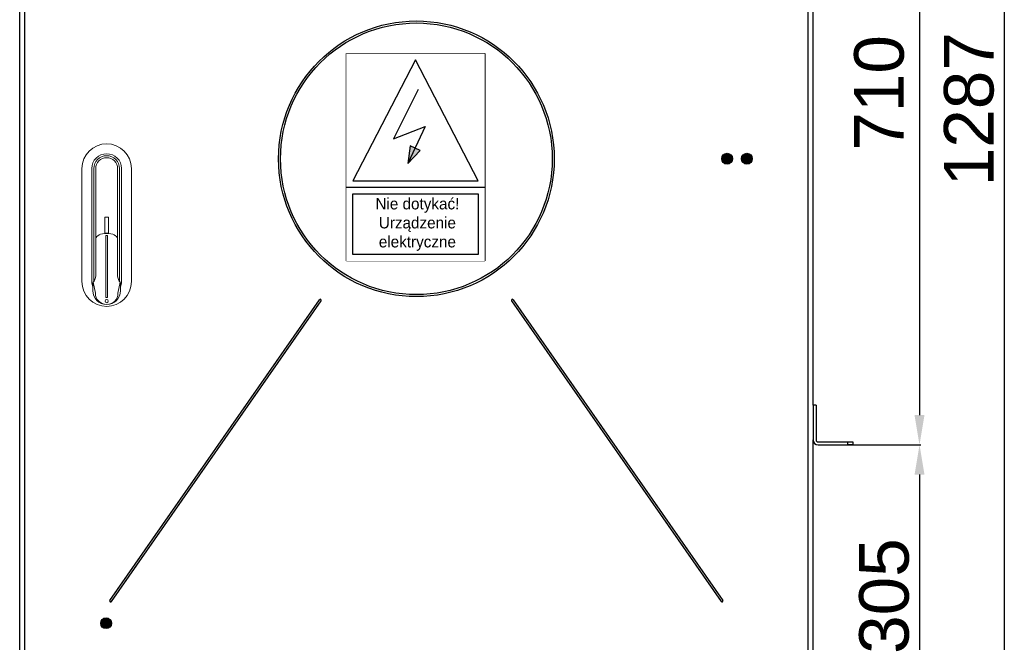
# Model space of a CAD drawing. Header units: millimetres. Extents: x -11513 to 3649, y 2330 to 12522.
# Tile 52 of 75: x -11475 to -10482, y 11046 to 11674. Entities that reach past the tile are written whole.
import ezdxf

# ---------------------------------------------------------------- set-up
doc = ezdxf.new("R2010")
doc.units = ezdxf.units.MM
for name, color, linetype in [('Aparatura', 7, 'Continuous'), ('tekst', 7, 'Continuous'), ('WG1-00-901-0001_', 7, 'Continuous'), ('WG1-00-902-0001_', 7, 'Continuous'), ('WG1-00-912-0004_', 7, 'Continuous'), ('WG1-00-913-0000_', 7, 'Continuous'), ('WG1-00-917-0000_', 7, 'Continuous')]:
    doc.layers.add(name, color=color, linetype=linetype)
doc.styles.add('Arial', font='Arial', dxfattribs={"height": 1})
doc.styles.add('Arial h-50', font='ARIAL.TTF', dxfattribs={"height": 50})

# ---------------------------------------------------------------- blocks, each defined once
blk = doc.blocks.new('elewacja cz siłowa')
at = {"color": 251}
for p, q in [((900.85, 1923.35), (900.85, 696.31)), ((815.33, 1651.31), (815.33, 1001.31)), ((730.18, 971.31), (816.58, 971.31)), ((730.64, 971.31), (816.61, 971.31)), ((815.36, 941.31), (815.36, 696.31))]:
    blk.add_line(p, q, dxfattribs=at)
for centre in [(621.31, 1259.92), (641.31, 1259.92), (-4.89, 791.42)]:
    blk.add_circle(centre, 5.45)
at = {"linetype": 'Continuous'}
for points in [[(617.45, 1256.07), (615.85, 1259.92), (617.45, 1263.78)], [(621.31, 1254.47), (617.45, 1263.78), (621.31, 1265.37)], [(617.45, 1256.07), (617.45, 1263.78), (621.31, 1254.47)], [(625.16, 1256.07), (621.31, 1265.37), (625.16, 1263.78)], [(621.31, 1254.47), (621.31, 1265.37), (625.16, 1256.07)], [(625.16, 1256.07), (625.16, 1263.78), (626.76, 1259.92)], [(637.45, 1256.07), (635.85, 1259.92), (637.45, 1263.78)], [(641.31, 1254.47), (637.45, 1263.78), (641.31, 1265.37)], [(637.45, 1256.07), (637.45, 1263.78), (641.31, 1254.47)], [(645.16, 1256.07), (641.31, 1265.37), (645.16, 1263.78)], [(641.31, 1254.47), (641.31, 1265.37), (645.16, 1256.07)], [(645.16, 1256.07), (645.16, 1263.78), (646.76, 1259.92)], [(-8.75, 787.57), (-10.35, 791.42), (-8.75, 795.28)], [(-4.89, 785.97), (-8.75, 795.28), (-4.89, 796.87)], [(-8.75, 787.57), (-8.75, 795.28), (-4.89, 785.97)], [(-1.04, 787.57), (-4.89, 796.87), (-1.04, 795.28)], [(-4.89, 785.97), (-4.89, 796.87), (-1.04, 787.57)], [(-1.04, 787.57), (-1.04, 795.28), (0.56, 791.42)]]:
    blk.add_solid(points, dxfattribs=at)
at = {"color": 251}
for points in [[(810.33, 1001.31), (820.33, 1001.31), (815.33, 971.31)], [(820.36, 941.31), (810.36, 941.31), (815.36, 971.31)]]:
    blk.add_solid(points, dxfattribs=at)
at = {"layer": 'Aparatura', "color": 7}
blk.add_lwpolyline([(237.44, 1366), (376.86, 1366), (376.86, 1156.88), (237.44, 1156.88)], close=True, dxfattribs=at)
at = {"layer": 'Aparatura', "lineweight": 5}
blk.add_lwpolyline([(-29.3, 1135.94), (-29.3, 1249.94, -1), (20.7, 1249.94), (20.7, 1135.94, -1)], format="xyb", close=True, dxfattribs=at)
for points in [[(-18.3, 1130.55, -0.092044), (-19.3, 1135.94), (-19.3, 1249.94, -1), (10.7, 1249.94), (10.7, 1135.94, -0.092044), (9.71, 1130.55)], [(-17.3, 1136.27), (-17.3, 1249.94, -1), (8.7, 1249.94), (8.7, 1136.27)], [(-15.3, 1143.53), (-15.3, 1249.94, -1), (6.7, 1249.94), (6.7, 1143.53)], [(-18.3, 1134.38), (-18.3, 1126.96, 1), (9.71, 1126.96), (9.71, 1134.38)], [(-17.92, 1135.56), (-15.71, 1124.37, 1), (7.12, 1124.37), (9.33, 1135.56)]]:
    blk.add_lwpolyline(points, format="xyb", dxfattribs=at)
at = {"layer": 'Aparatura', "color": 54, "lineweight": 5}
blk.add_lwpolyline([(-6.3, 1200.94), (-2.3, 1200.94), (-2.3, 1184.94), (-6.3, 1184.94)], close=True, dxfattribs=at)
at = {"layer": 'Aparatura', "lineweight": 5}
blk.add_lwpolyline([(-5.3, 1182.49), (-3.3, 1182.49), (-3.3, 1120), (-5.3, 1120)], close=True, dxfattribs=at)
for points in [[(-15.21, 1179.3), (-15.21, 1143.87)], [(6.62, 1179.3), (6.62, 1143.87)]]:
    blk.add_lwpolyline(points, dxfattribs=at)
blk.add_circle((-4.3, 1116.28), 1.64, dxfattribs=at)
for centre, radius, start, end in [((-32.11, 1144.12), 16.9, 332.9627, 359.1313), ((23.52, 1144.12), 16.9, 180.8687, 207.0373), ((-15.64, 1134.19), 2.66, 122.14499, 175.6443), ((7.05, 1134.19), 2.66, 4.3557, 57.85501)]:
    blk.add_arc(centre, radius, start, end, dxfattribs=at)
blk.add_ellipse((-4.3, 1179.3), major_axis=(-10.92, 0), ratio=0.484072, start_param=3.141593, end_param=6.283185, dxfattribs=at)
at = {"layer": 'WG1-00-901-0001_', "color": 7, "linetype": 'Continuous'}
for p, q in [((708, 1011.31), (708, 1686.33)), ((708, 666.31), (708, 976.33))]:
    blk.add_line(p, q, dxfattribs=at)
at = {"layer": 'WG1-00-902-0001_', "color": 7, "linetype": 'Continuous'}
blk.add_line((-92, 666.31), (-92, 1866.31), dxfattribs=at)
at = {"layer": 'WG1-00-912-0004_', "color": 7, "linetype": 'Continuous'}
for p, q in [((-87, 1830.53), (-87, 689.09)), ((703, 689.09), (703, 1830.53)), ((617.7, 1263.31), (624.7, 1263.31)), ((617.7, 1256.31), (617.7, 1263.31)), ((624.7, 1263.31), (624.7, 1256.31)), ((637.7, 1263.31), (644.7, 1263.31)), ((637.7, 1256.31), (637.7, 1263.31)), ((644.7, 1263.31), (644.7, 1256.31)), ((624.7, 1256.31), (617.7, 1256.31)), ((644.7, 1256.31), (637.7, 1256.31)), ((-0.99, 814.51), (210.35, 1117.75)), ((0.65, 813.36), (211.99, 1116.6)), ((404.01, 1116.6), (615.35, 813.36)), ((405.65, 1117.75), (616.99, 814.51)), ((-1.5, 794.81), (-8.5, 794.81)), ((-8.5, 794.81), (-8.5, 787.81)), ((-1.5, 787.81), (-1.5, 794.81)), ((-8.5, 787.81), (-1.5, 787.81))]:
    blk.add_line(p, q, dxfattribs=at)
for radius in [139, 137]:
    blk.add_circle((308, 1259.81), radius, dxfattribs=at)
for centre, start, end in [((211.17, 1117.18), 325.12657, 145.12657), ((404.83, 1117.18), 34.87343, 214.87343), ((-0.17, 813.93), 145.12657, 325.12657), ((616.17, 813.93), 214.87343, 34.87343)]:
    blk.add_arc(centre, 1, start, end, dxfattribs=at)
at = {"layer": 'WG1-00-913-0000_', "color": 7, "linetype": 'Continuous'}
for p, q in [((711, 1011.31), (708, 1011.31)), ((708, 1011.31), (708, 976.33)), ((711, 1011.31), (711, 976.33)), ((713.02, 974.31), (743, 974.31)), ((743, 974.31), (748, 974.31)), ((743, 971.31), (743, 974.31)), ((748, 974.31), (748, 971.31)), ((713.02, 971.31), (743, 971.31)), ((748, 971.31), (743, 971.31))]:
    blk.add_line(p, q, dxfattribs=at)
for radius in [5.02, 2.02]:
    blk.add_arc((713.02, 976.33), radius, 180, 270, dxfattribs=at)
at = {"layer": 'WG1-00-917-0000_', "color": 7, "linetype": 'Continuous'}
for centre, start, end in [((618.5, 1259.81), 90, 103.21298), ((623.5, 1259.81), 69.94896, 90), ((638.5, 1259.81), 90, 103.21298), ((643.5, 1259.81), 69.94896, 90), ((618.5, 1259.81), 256.78702, 270), ((623.5, 1259.81), 270, 290.05104), ((638.5, 1259.81), 256.78702, 270), ((643.5, 1259.81), 270, 290.05104)]:
    blk.add_arc(centre, 3.5, start, end, dxfattribs=at)
at = {"color": 1, "char_height": 50, "attachment_point": 5, "rotation": 90, "style": 'Arial h-50'}
for s, insert in [('1287', (865.32, 1309.83)), ('710', (774.8, 1326.31)), ('305', (779.83, 818.81))]:
    blk.add_mtext(s, dxfattribs=dict(at, insert=insert))
blk.add_wipeout([(237.44, 1366), (376.86, 1366), (376.86, 1156.88), (237.44, 1156.88)]).dxf.layer = 'Aparatura'
at = {"layer": 'Aparatura'}
blk.add_hatch(color=54, dxfattribs=at).paths.add_polyline_path([(299.55, 1255.05), (311.7, 1268.25), (301.78, 1272.85)])
at = {"layer": 'Aparatura', "color": 54}
for points in [[(307.15, 1359.5), (243.94, 1237.63), (370.36, 1237.63)], [(299.55, 1255.05), (311.7, 1268.25), (301.78, 1272.85)], [(243.94, 1224.63), (370.36, 1224.63), (370.36, 1163.38), (243.94, 1163.38)]]:
    blk.add_lwpolyline(points, close=True, dxfattribs=at)
blk.add_lwpolyline([(309.85, 1329.82), (284.92, 1279.98), (316.89, 1292.44), (299.55, 1255.05)], dxfattribs=at)
at = {"layer": 'Aparatura', "color": 7}
blk.add_lwpolyline([(237.44, 1231.13), (376.86, 1231.13)], dxfattribs=at)
at = {"layer": 'tekst', "color": 7, "insert": (309.02, 1193.64), "char_height": 1.3, "width": 154.8055, "attachment_point": 5, "style": 'Arial'}
blk.add_mtext('\\FTxt|b0|i0|c238;\\H11.5;Nie dotykać!\\PUrządzenie\\Pelektryczne', dxfattribs=at)

msp = doc.modelspace()

# ---------------------------------------------------------------- block references
msp.add_blockref('elewacja cz siłowa', (-11382.99, 10274.07))

doc.saveas('drawing.dxf')
